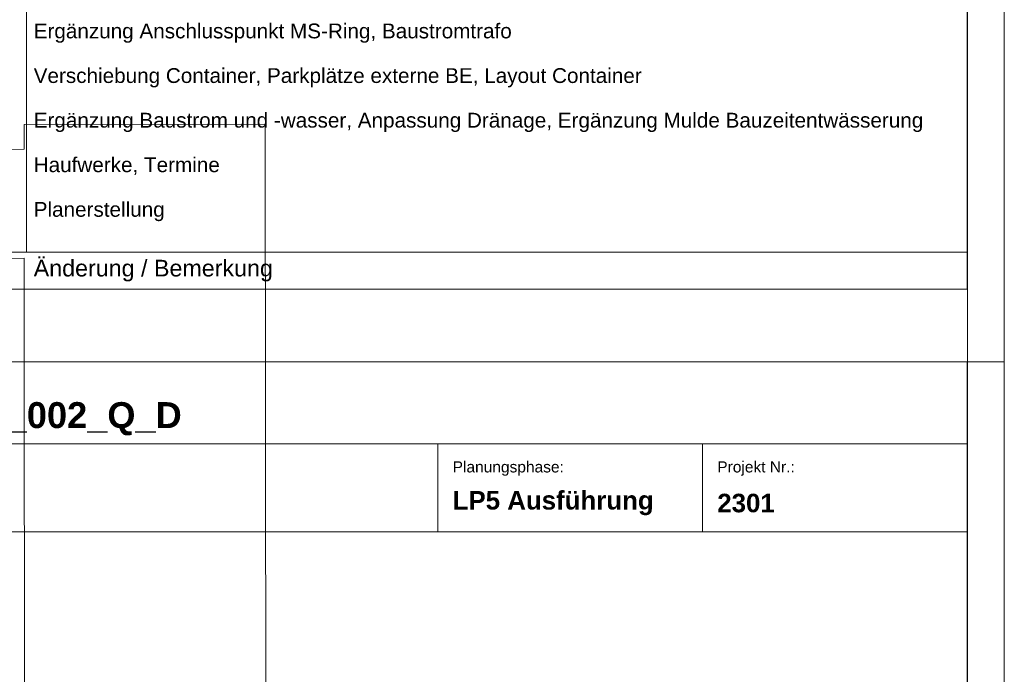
# Model space of a CAD drawing. Header units: metres. Extents: x -5203299 to 2078834, y 245743 to 5817682.
# Tile 221 of 256: x 366786 to 366853, y 5814040 to 5814084. Entities that reach past the tile are written whole.
import ezdxf

# ---------------------------------------------------------------- set-up
doc = ezdxf.new("R2010")
doc.units = ezdxf.units.M
doc.header["$LTSCALE"] = 0.5
doc.linetypes.add('ISO-02 Strichlinie', pattern=[3.81, 3.048, -0.762])
for name, color, linetype, lineweight in [('70 -74 Zeichnungsblatt- 4 Plankopf Linie', 7, 'Continuous', 13), ('70 -74 Zeichnungsblatt- 5 Plankopf Text', 7, 'Continuous', 18), ('99.03_ALKIS (Januar 2020)-Gebäude', 7, 'Continuous', 9), ('Keine', 7, 'Continuous', 9)]:
    doc.layers.add(name, color=color, linetype=linetype, lineweight=lineweight)
doc.styles.add('Arial', font='arial.ttf')
doc.styles.add('Arial (bold)', font='arialbd.ttf')
doc.styles.add('Helvetica', font='txt')

# ---------------------------------------------------------------- blocks, each defined once
blk = doc.blocks.new('_23-07-06_Massenplan_TB_Weiterführende Schule (3D)')
at = {"layer": '99.03_ALKIS (Januar 2020)-Gebäude', "flags": 128}
blk.add_lwpolyline([(185.491, -140.236), (117.873, -140.312), (117.867, -137.695), (109.873, -137.701), (109.992, -210.381), (93.572, -210.439), (93.496, -146.103), (62.736, -146.148), (62.694, -129.712), (93.457, -129.676), (93.445, -128.654), (109.86, -128.641), (109.876, -130.324), (117.855, -130.334), (117.842, -123.626), (185.474, -123.555), (185.486, -130.264), (193.486, -130.245), (193.482, -128.568), (209.868, -128.533), (209.965, -210.266), (193.538, -210.304), (193.478, -137.666), (185.497, -137.678)], close=True, dxfattribs=at)
blk = doc.blocks.new('Gruppe-1087')
at = {"layer": '70 -74 Zeichnungsblatt- 4 Plankopf Linie'}
for p, q in [((0.58945, 0.4155), (0.58945, -0.11361)), ((0.46145, -0.10861), (0.46145, 0.03998)), ((0.58945, -0.10861), (0.40945, -0.10861)), ((0.58945, -0.11361), (0.40945, -0.11361)), ((0.58945, -0.1235), (0.40945, -0.1235)), ((0.58945, -0.1235), (0.58945, -0.4155)), ((0.58945, -0.13466), (0.40945, -0.13466)), ((0.58945, -0.14666), (0.40945, -0.14666))]:
    blk.add_line(p, q, dxfattribs=at)
at = {"layer": '70 -74 Zeichnungsblatt- 4 Plankopf Linie', "lineweight": 13, "transparency": 33554687}
for p, q in [((0.51745, -0.14666), (0.51745, -0.13466)), ((0.55345, -0.14666), (0.55345, -0.13466))]:
    blk.add_line(p, q, dxfattribs=at)
at = {"layer": '70 -74 Zeichnungsblatt- 5 Plankopf Text'}
for s, insert, char_height, width, attachment_point, line_spacing_factor, style in [('Änderung / Bemerkung', (0.46245, -0.11111), 0.0022655, 0.126, 4, 0.970891, 'Arial'), ('KRA_ARC_5_BE_00_002_Q_D', (0.41145, -0.129), 0.0035241, 0.1612116, 1, 0.996218, 'Arial (bold)')]:
    blk.add_mtext(s, dxfattribs=dict(at, insert=insert, char_height=char_height, width=width, attachment_point=attachment_point, line_spacing_factor=line_spacing_factor, style=style))
for s, insert, char_height, attachment_point, line_spacing_factor, style in [('Planungsphase:', (0.51945, -0.13705), 0.0015105, 1, 0.970891, 'Arial'), ('Projekt Nr.:', (0.55545, -0.13705), 0.0015105, 1, 0.970891, 'Arial'), ('LP5 Ausführung', (0.51945, -0.14274), 0.0025172, 4, 0.996218, 'Arial (bold)'), ('2301', (0.55545, -0.14274), 0.002517, 4, 0.996218, 'Arial (bold)')]:
    blk.add_mtext(s, dxfattribs=dict(at, insert=insert, char_height=char_height, attachment_point=attachment_point, line_spacing_factor=line_spacing_factor, style=style))
blk = doc.blocks.new('Plankopf')
at = {"layer": '70 -74 Zeichnungsblatt- 4 Plankopf Linie', "color": 7, "transparency": 33554687}
blk.add_blockref('Gruppe-1087', (0, 0), dxfattribs=at)
at = {"layer": '70 -74 Zeichnungsblatt- 4 Plankopf Linie', "color": 0, "flags": 1}
for tag in ['Approval', 'Approval', 'Approval', 'Approval', 'Approval', 'AR_Genehmigt_-_Datum', 'Auto_Generate_Page_Number', 'Auto_Total_Num_Sheets', 'Auftraggeber', 'Auftraggeber_Zusatz_-1-', 'Auftraggeber_Zusatz_-2-', 'Architekt', 'Architekt_Zusatz_-1-', 'Architekt_Zusatz_-2-', 'Approval', 'Current_Plot_Date', 'Scale', 'Sheet_Number', 'Sheet_Title', 'Teil', 'Gewerk', 'Total_Num_Sheets', 'Tragwerksplanung', 'Tragwerksplanung_Zusatz_-1-', 'Tragwerksplanung_Zusatz_-2-', 'Geschäftszeichen', 'Zone', 'Zone', 'Zone', 'Zone', 'Zone', 'Status', 'TGA', 'TGA_Zusatz_-1-', 'TGA_Zusatz_-2-', 'Zone', 'Number', 'Publish_Date', 'Number', 'Publish_Date', 'Number', 'Publish_Date', 'Number', 'Publish_Date', 'Number', 'Publish_Date', 'Planungsgrundlagen', 'Plot_Date_Format', 'BH_Genehmigt_-_Datum', 'Papiermaße', 'Ebene', 'Page_Number', 'Plannummer_Fachplaner', 'File_Name', 'File_Name_Include_Path', 'Projektname_Zusatz', 'Project_Address', 'Landschaftsarchitekt', 'Landschaftsarchitekten_Zusatz-1-', 'Landschaftsarchitekten_Zusatz_-2-', 'Höhe_üNHN', 'Leistungsphase', 'Number', 'Publish_Date', 'Recipients', 'Recipients', 'Recipients', 'Recipients', 'Recipients', 'Project_Date', 'Project_ID', 'Project_Name', 'Recipients', 'Date', 'Note', 'Date', 'Note', 'Date', 'Note', 'Date', 'Note', 'Date', 'Note', 'Format', 'Date', 'Date', 'Note']:
    blk.add_attdef(tag, (-0.5945, -0.4205), '', height=0.00018, dxfattribs=at)
at = {"layer": '70 -74 Zeichnungsblatt- 4 Plankopf Linie', "color": 7, "linetype": 'ISO-02 Strichlinie', "lineweight": 5, "transparency": 33554687}
blk.add_line((0.5945, -0.1235), (0.5895, -0.1235), dxfattribs=at)
at = {"layer": '70 -74 Zeichnungsblatt- 4 Plankopf Linie', "transparency": 33554687, "flags": 128}
for points in [[(-0.5945, 0.4205), (0.5945, 0.4205), (0.5945, -0.4205), (-0.5945, -0.4205)], [(-0.5745, -0.4155), (-0.5745, 0.4155), (0.5895, 0.4155), (0.5895, -0.4155)]]:
    blk.add_lwpolyline(points, close=True, dxfattribs=at)
at = {"layer": '70 -74 Zeichnungsblatt- 5 Plankopf Text', "char_height": 0.0020138, "width": 0.126, "attachment_point": 1, "line_spacing_factor": 0.970891, "style": 'Helvetica'}
for s, insert in [('Ergänzung Anschlusspunkt MS-Ring, Baustromtrafo', (0.46245, -0.0775)), ('Verschiebung Container, Parkplätze externe BE, Layout Container', (0.46245, -0.08357)), ('Ergänzung Baustrom und -wasser, Anpassung Dränage, Ergänzung Mulde Bauzeitentwässerung', (0.46245, -0.08964)), ('Haufwerke, Termine', (0.46245, -0.0957)), ('Planerstellung', (0.46245, -0.10177))]:
    blk.add_mtext(s, dxfattribs=dict(at, insert=insert))

msp = doc.modelspace()

# ---------------------------------------------------------------- block references
at = {"layer": 'Keine', "color": 1}
msp.add_blockref('_23-07-06_Massenplan_TB_Weiterführende Schule (3D)', (366592.803, 5814205.708), dxfattribs=at)

# ---------------------------------------------------------------- next in the draw order: block references
at = {"layer": '70 -74 Zeichnungsblatt- 4 Plankopf Linie', "xscale": 500, "yscale": 500, "zscale": 500}
msp.add_blockref('Plankopf', (366555.71, 5814122.76), dxfattribs=at)

doc.saveas('drawing.dxf')
